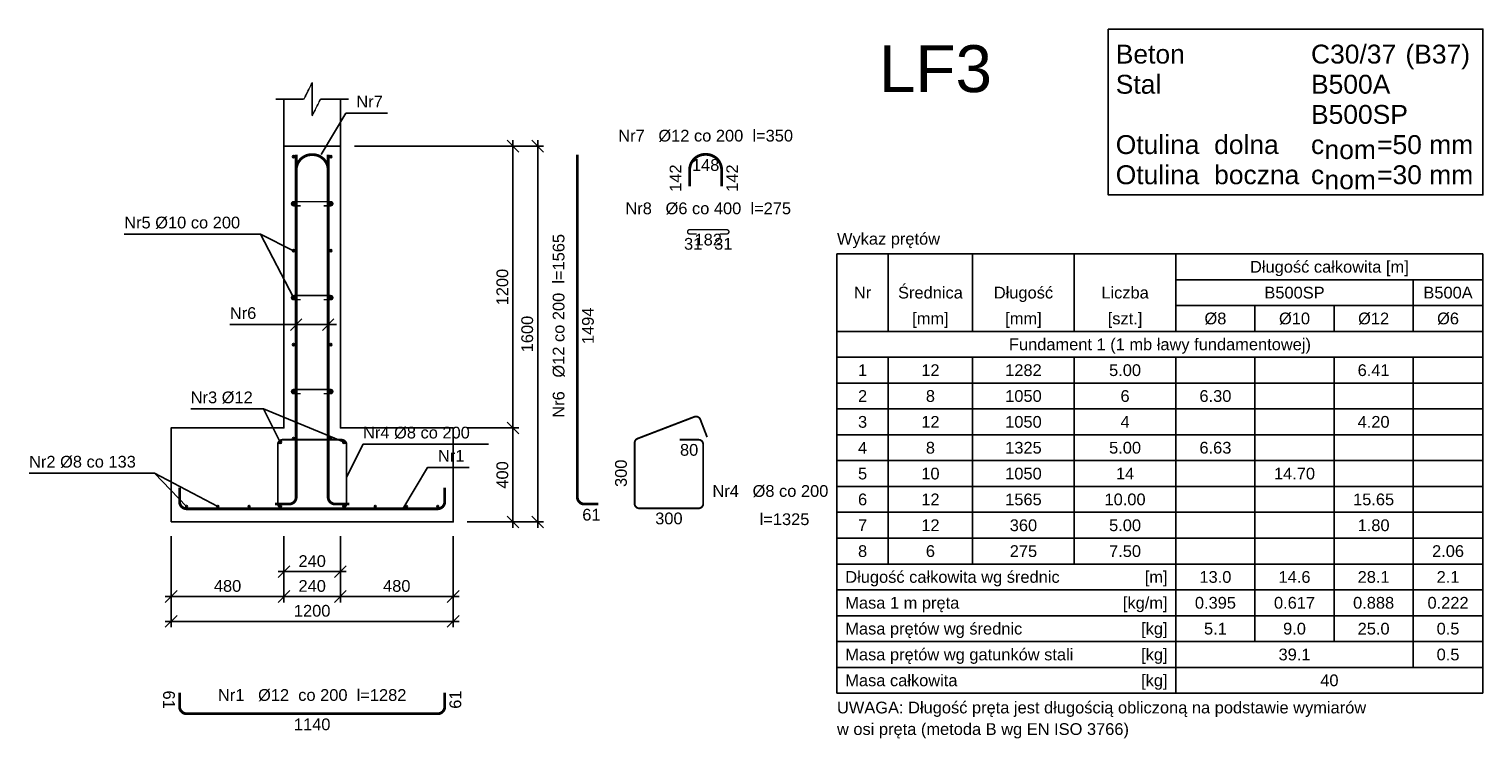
# Model space of a CAD drawing. Header units: millimetres. Extents: x -175722 to -110961, y 52375 to 104640.
# Tile 64 of 146: x -165904 to -159718, y 84704 to 87727. Entities that reach past the tile are written whole.
import ezdxf
from ezdxf.enums import TextEntityAlignment as Align

# ---------------------------------------------------------------- set-up
doc = ezdxf.new("R2010")
doc.units = ezdxf.units.MM
doc.linetypes.add('DASHED', pattern=[0.75, 0.5, -0.25])
for name, color, linetype in [('AS_Balustrady', 53, 'Continuous'), ('SPECBUD_Cienkie', 9, 'Continuous'), ('SPECBUD_Grube', 7, 'Continuous'), ('SPECBUD_Niewidoczne', 4, 'DASHED'), ('SPECBUD_Opisy', 6, 'Continuous'), ('SPECBUD_Pręty zbrojeniowe', 1, 'Continuous'), ('SPECBUD_Wymiary', 9, 'Continuous')]:
    doc.layers.add(name, color=color, linetype=linetype)
doc.styles.add('Arial', font='arial.ttf', dxfattribs={"height": 90})
doc.styles.add('SPECBUD_TXT', font='arial.ttf')
doc.dimstyles.new('SPECBUD_mm_20', dxfattribs={"dimscale": 20, "dimtxt": 2.5, "dimasz": 2.5, "dimexe": 1.25, "dimexo": 3, "dimgap": 1, "dimtad": 1, "dimdec": 0, "dimzin": 0, "dimtxsty": 'SPECBUD_TXT', "dimblk": 'OBLIQUE', "dimblk1": 'OBLIQUE', "dimblk2": 'OBLIQUE', "dimcen": 1, "dimclrt": 7, "dimadec": 0, "dimazin": 0, "dimtfac": 1, "dimtdec": 4, "dimtofl": 0, "dimtmove": 0, "dimatfit": 3, "dimfxl": 0, "dimtolj": 1, "dimtzin": 0, "dimarcsym": 0})

# ---------------------------------------------------------------- blocks, each defined once
blk = doc.blocks.new('_Oblique')
at = {"color": 0, "linetype": 'ByBlock', "lineweight": -2}
blk.add_line((-0.5, -0.5), (0.5, 0.5), dxfattribs=at)
blk = doc.blocks.new('*D430')
at = {"color": 0, "lineweight": -2, "transparency": 16777216}
for p, q in [((1899.76, -1698.67), (2118.75, -1698.67)), ((2093.75, -2123.67), (2093.75, -1673.67)), ((1899.76, -2098.67), (2118.75, -2098.67)), ((2092.5, -2098.67), (2092.5, -2098.67))]:
    blk.add_line(p, q, dxfattribs=at)
at = {"layer": 'Defpoints', "color": 0, "transparency": 16777216}
for p in [(1839.76, -1698.67), (1839.76, -2098.67)]:
    blk.add_point(p, dxfattribs=at)
at = {"transparency": 16777216, "xscale": 50, "yscale": 50}
for p, rotation in [((2093.75, -1698.67), 90), ((2093.75, -2098.67), 270)]:
    blk.add_blockref('_Oblique', p, dxfattribs=dict(at, rotation=rotation))
at = {"color": 7, "transparency": 16777216, "style": 'SPECBUD_TXT'}
blk.add_text('400', height=50, rotation=90, dxfattribs=at).set_placement((2073.75, -1898.67), align=Align.CENTER)
blk = doc.blocks.new('*D431')
at = {"color": 0, "lineweight": -2, "transparency": 16777216}
for p, q in [((2093.75, -1723.67), (2093.75, -473.67)), ((1419.76, -498.67), (2118.75, -498.67)), ((1899.76, -1698.67), (2118.75, -1698.67)), ((2092.5, -1698.67), (2092.5, -1698.67))]:
    blk.add_line(p, q, dxfattribs=at)
at = {"layer": 'Defpoints', "color": 0, "transparency": 16777216}
for p in [(1359.76, -498.67), (1839.76, -1698.67)]:
    blk.add_point(p, dxfattribs=at)
at = {"transparency": 16777216, "xscale": 50, "yscale": 50}
for p, rotation in [((2093.75, -498.67), 90), ((2093.75, -1698.67), 270)]:
    blk.add_blockref('_Oblique', p, dxfattribs=dict(at, rotation=rotation))
at = {"color": 7, "transparency": 16777216, "style": 'SPECBUD_TXT'}
blk.add_text('1200', height=50, rotation=90, dxfattribs=at).set_placement((2073.75, -1098.67), align=Align.CENTER)
blk = doc.blocks.new('*D432')
at = {"color": 0, "lineweight": -2, "transparency": 16777216}
for p, q in [((2199.58, -2123.67), (2199.58, -473.67)), ((1419.76, -498.67), (2224.58, -498.67)), ((1899.76, -2098.67), (2224.58, -2098.67)), ((2198.33, -2098.67), (2198.33, -2098.67))]:
    blk.add_line(p, q, dxfattribs=at)
at = {"layer": 'Defpoints', "color": 0, "transparency": 16777216}
for p in [(1359.76, -498.67), (1839.76, -2098.67)]:
    blk.add_point(p, dxfattribs=at)
at = {"transparency": 16777216, "xscale": 50, "yscale": 50}
for p, rotation in [((2199.58, -498.67), 90), ((2199.58, -2098.67), 270)]:
    blk.add_blockref('_Oblique', p, dxfattribs=dict(at, rotation=rotation))
at = {"color": 7, "transparency": 16777216, "style": 'SPECBUD_TXT'}
blk.add_text('1600', height=50, rotation=90, dxfattribs=at).set_placement((2179.58, -1298.67), align=Align.CENTER)
blk = doc.blocks.new('*D433')
at = {"color": 0, "lineweight": -2, "transparency": 16777216}
for p, q in [((1119.76, -2158.67), (1119.76, -2335.33)), ((1359.76, -2158.67), (1359.76, -2335.33)), ((1094.76, -2310.33), (1384.76, -2310.33)), ((1119.76, -2309.08), (1119.76, -2309.08))]:
    blk.add_line(p, q, dxfattribs=at)
at = {"layer": 'Defpoints', "color": 0, "transparency": 16777216}
for p in [(1119.76, -2098.67), (1359.76, -2098.67)]:
    blk.add_point(p, dxfattribs=at)
at = {"transparency": 16777216, "xscale": 50, "yscale": 50, "rotation": 180}
blk.add_blockref('_Oblique', (1119.76, -2310.33), dxfattribs=at)
at = {"transparency": 16777216, "xscale": 50, "yscale": 50}
blk.add_blockref('_Oblique', (1359.76, -2310.33), dxfattribs=at)
at = {"color": 7, "transparency": 16777216, "style": 'SPECBUD_TXT'}
blk.add_text('240', height=50, dxfattribs=at).set_placement((1239.76, -2290.33), align=Align.CENTER)
blk = doc.blocks.new('*D434')
at = {"color": 0, "lineweight": -2, "transparency": 16777216}
for p, q in [((639.76, -2158.67), (639.76, -2441.16)), ((1119.76, -2158.67), (1119.76, -2441.16)), ((614.76, -2416.16), (1144.76, -2416.16)), ((639.76, -2414.91), (639.76, -2414.91))]:
    blk.add_line(p, q, dxfattribs=at)
at = {"layer": 'Defpoints', "color": 0, "transparency": 16777216}
for p in [(639.76, -2098.67), (1119.76, -2098.67)]:
    blk.add_point(p, dxfattribs=at)
at = {"transparency": 16777216, "xscale": 50, "yscale": 50, "rotation": 180}
blk.add_blockref('_Oblique', (639.76, -2416.16), dxfattribs=at)
at = {"transparency": 16777216, "xscale": 50, "yscale": 50}
blk.add_blockref('_Oblique', (1119.76, -2416.16), dxfattribs=at)
at = {"color": 7, "transparency": 16777216, "style": 'SPECBUD_TXT'}
blk.add_text('480', height=50, dxfattribs=at).set_placement((879.76, -2396.16), align=Align.CENTER)
blk = doc.blocks.new('*D435')
at = {"color": 0, "lineweight": -2, "transparency": 16777216}
for p, q in [((1119.76, -2158.67), (1119.76, -2441.16)), ((1359.76, -2158.67), (1359.76, -2441.16)), ((1094.76, -2416.16), (1384.76, -2416.16)), ((1119.76, -2414.91), (1119.76, -2414.91))]:
    blk.add_line(p, q, dxfattribs=at)
at = {"layer": 'Defpoints', "color": 0, "transparency": 16777216}
for p in [(1119.76, -2098.67), (1359.76, -2098.67)]:
    blk.add_point(p, dxfattribs=at)
at = {"transparency": 16777216, "xscale": 50, "yscale": 50, "rotation": 180}
blk.add_blockref('_Oblique', (1119.76, -2416.16), dxfattribs=at)
at = {"transparency": 16777216, "xscale": 50, "yscale": 50}
blk.add_blockref('_Oblique', (1359.76, -2416.16), dxfattribs=at)
at = {"color": 7, "transparency": 16777216, "style": 'SPECBUD_TXT'}
blk.add_text('240', height=50, dxfattribs=at).set_placement((1239.76, -2396.16), align=Align.CENTER)
blk = doc.blocks.new('*D436')
at = {"color": 0, "lineweight": -2, "transparency": 16777216}
for p, q in [((1359.76, -2158.67), (1359.76, -2441.16)), ((1839.76, -2158.67), (1839.76, -2441.16)), ((1334.76, -2416.16), (1864.76, -2416.16)), ((1359.76, -2414.91), (1359.76, -2414.91))]:
    blk.add_line(p, q, dxfattribs=at)
at = {"layer": 'Defpoints', "color": 0, "transparency": 16777216}
for p in [(1359.76, -2098.67), (1839.76, -2098.67)]:
    blk.add_point(p, dxfattribs=at)
at = {"transparency": 16777216, "xscale": 50, "yscale": 50, "rotation": 180}
blk.add_blockref('_Oblique', (1359.76, -2416.16), dxfattribs=at)
at = {"transparency": 16777216, "xscale": 50, "yscale": 50}
blk.add_blockref('_Oblique', (1839.76, -2416.16), dxfattribs=at)
at = {"color": 7, "transparency": 16777216, "style": 'SPECBUD_TXT'}
blk.add_text('480', height=50, dxfattribs=at).set_placement((1599.76, -2396.16), align=Align.CENTER)
blk = doc.blocks.new('*D437')
at = {"color": 0, "lineweight": -2, "transparency": 16777216}
for p, q in [((639.76, -2158.67), (639.76, -2546.99)), ((1839.76, -2158.67), (1839.76, -2546.99)), ((614.76, -2521.99), (1864.76, -2521.99)), ((639.76, -2520.74), (639.76, -2520.74))]:
    blk.add_line(p, q, dxfattribs=at)
at = {"layer": 'Defpoints', "color": 0, "transparency": 16777216}
for p in [(639.76, -2098.67), (1839.76, -2098.67)]:
    blk.add_point(p, dxfattribs=at)
at = {"transparency": 16777216, "xscale": 50, "yscale": 50, "rotation": 180}
blk.add_blockref('_Oblique', (639.76, -2521.99), dxfattribs=at)
at = {"transparency": 16777216, "xscale": 50, "yscale": 50}
blk.add_blockref('_Oblique', (1839.76, -2521.99), dxfattribs=at)
at = {"color": 7, "transparency": 16777216, "style": 'SPECBUD_TXT'}
blk.add_text('1200', height=50, dxfattribs=at).set_placement((1239.76, -2501.99), align=Align.CENTER)
blk = doc.blocks.new('SPECBUD_SRKWITY1_20260225213219')
at = {"layer": 'SPECBUD_Pręty zbrojeniowe', "ltscale": 4}
h = blk.add_hatch(color=256, dxfattribs=at)
edge = h.paths.add_edge_path()
edge.add_arc((1160.76, -543.67), 5, 0, 360)
h = blk.add_hatch(color=256, dxfattribs=at)
edge = h.paths.add_edge_path()
edge.add_arc((1318.76, -543.67), 5, 0, 360)
h = blk.add_hatch(color=256, dxfattribs=at)
edge = h.paths.add_edge_path()
edge.add_arc((1160.76, -743.67), 5, 0, 360)
h = blk.add_hatch(color=256, dxfattribs=at)
edge = h.paths.add_edge_path()
edge.add_arc((1318.76, -743.67), 5, 0, 360)
h = blk.add_hatch(color=256, dxfattribs=at)
edge = h.paths.add_edge_path()
edge.add_arc((1160.76, -943.67), 5, 0, 360)
h = blk.add_hatch(color=256, dxfattribs=at)
edge = h.paths.add_edge_path()
edge.add_arc((1318.76, -943.67), 5, 0, 360)
h = blk.add_hatch(color=256, dxfattribs=at)
edge = h.paths.add_edge_path()
edge.add_arc((1160.76, -1143.67), 5, 0, 360)
h = blk.add_hatch(color=256, dxfattribs=at)
edge = h.paths.add_edge_path()
edge.add_arc((1318.76, -1143.67), 5, 0, 360)
h = blk.add_hatch(color=256, dxfattribs=at)
edge = h.paths.add_edge_path()
edge.add_arc((1160.76, -1343.67), 5, 0, 360)
h = blk.add_hatch(color=256, dxfattribs=at)
edge = h.paths.add_edge_path()
edge.add_arc((1318.76, -1343.67), 5, 0, 360)
h = blk.add_hatch(color=256, dxfattribs=at)
edge = h.paths.add_edge_path()
edge.add_arc((1160.76, -1543.67), 5, 0, 360)
h = blk.add_hatch(color=256, dxfattribs=at)
edge = h.paths.add_edge_path()
edge.add_arc((1318.76, -1543.67), 5, 0, 360)
h = blk.add_hatch(color=256, dxfattribs=at)
edge = h.paths.add_edge_path()
edge.add_arc((1103.76, -1758.67), 6, 0, 360)
h = blk.add_hatch(color=256, dxfattribs=at)
edge = h.paths.add_edge_path()
edge.add_arc((1160.76, -1743.67), 5, 0, 360)
h = blk.add_hatch(color=256, dxfattribs=at)
edge = h.paths.add_edge_path()
edge.add_arc((1318.76, -1743.67), 5, 0, 360)
h = blk.add_hatch(color=256, dxfattribs=at)
edge = h.paths.add_edge_path()
edge.add_arc((1375.76, -1758.67), 6, 0, 360)
h = blk.add_hatch(color=256, dxfattribs=at)
edge = h.paths.add_edge_path()
edge.add_arc((705.76, -2032.67), 4, 0, 360)
h = blk.add_hatch(color=256, dxfattribs=at)
edge = h.paths.add_edge_path()
edge.add_arc((838.43, -2032.67), 4, 0, 360)
h = blk.add_hatch(color=256, dxfattribs=at)
edge = h.paths.add_edge_path()
edge.add_arc((971.09, -2032.67), 4, 0, 360)
h = blk.add_hatch(color=256, dxfattribs=at)
edge = h.paths.add_edge_path()
edge.add_arc((1103.76, -2030.67), 6, 0, 360)
h = blk.add_hatch(color=256, dxfattribs=at)
edge = h.paths.add_edge_path()
edge.add_arc((1375.76, -2030.67), 6, 0, 360)
h = blk.add_hatch(color=256, dxfattribs=at)
edge = h.paths.add_edge_path()
edge.add_arc((1508.43, -2032.67), 4, 0, 360)
h = blk.add_hatch(color=256, dxfattribs=at)
edge = h.paths.add_edge_path()
edge.add_arc((1641.09, -2032.67), 4, 0, 360)
h = blk.add_hatch(color=256, dxfattribs=at)
edge = h.paths.add_edge_path()
edge.add_arc((1773.76, -2032.67), 4, 0, 360)
at = {"layer": 'SPECBUD_Cienkie', "linetype": 'Continuous', "ltscale": 4}
for p, q in [((3690.58, -1287.33), (3690.58, -957.15)), ((4049.89, -1287.33), (4049.89, -957.15)), ((4482.2, -1287.33), (4482.2, -957.15)), ((4914.51, -1287.33), (4914.51, -957.15)), ((4914.51, -1067.21), (6220.95, -1067.21)), ((5924.13, -1287.33), (5924.13, -1067.21)), ((4914.51, -1177.27), (6220.95, -1177.27)), ((5251.05, -1177.27), (5251.05, -1287.33)), ((5587.59, -1177.27), (5587.59, -1287.33)), ((3472.66, -1397.39), (6220.95, -1397.39)), ((3690.58, -2277.87), (3690.58, -1397.39)), ((4049.89, -2277.87), (4049.89, -1397.39)), ((4482.2, -2277.87), (4482.2, -1397.39)), ((4914.51, -2828.17), (4914.51, -1397.39)), ((5251.05, -2608.05), (5251.05, -1397.39)), ((5587.59, -2608.05), (5587.59, -1397.39)), ((5924.13, -2718.11), (5924.13, -1397.39)), ((3472.66, -1507.45), (6220.95, -1507.45)), ((3472.66, -1617.51), (6220.95, -1617.51)), ((3472.66, -1727.57), (6220.95, -1727.57)), ((3472.66, -1837.63), (6220.95, -1837.63)), ((3472.66, -1947.69), (6220.95, -1947.69)), ((3472.66, -2057.75), (6220.95, -2057.75)), ((3472.66, -2167.81), (6220.95, -2167.81)), ((3472.66, -2387.93), (6220.95, -2387.93)), ((3472.66, -2497.99), (6220.95, -2497.99)), ((3472.66, -2608.05), (6220.95, -2608.05)), ((3472.66, -2718.11), (6220.95, -2718.11))]:
    blk.add_line(p, q, dxfattribs=at)
at = {"layer": 'SPECBUD_Grube', "linetype": 'Continuous', "ltscale": 4}
for p, q in [((3472.66, -957.15), (6220.95, -957.15)), ((3472.66, -2828.17), (3472.66, -957.15)), ((6220.95, -2828.17), (6220.95, -957.15)), ((3472.66, -1287.33), (6220.95, -1287.33)), ((3472.66, -2277.87), (6220.95, -2277.87)), ((3472.66, -2828.17), (6220.95, -2828.17))]:
    blk.add_line(p, q, dxfattribs=at)
blk.add_lwpolyline([(4626.81, 0), (6220.95, 0), (6220.95, -705.98), (4626.81, -705.98)], close=True, dxfattribs=at)
blk.add_lwpolyline([(639.76, -2098.67), (639.76, -1698.67), (1119.76, -1698.67), (1119.76, -498.67), (1359.76, -498.67), (1359.76, -1698.67), (1839.76, -1698.67), (1839.76, -2098.67), (639.76, -2098.67)], dxfattribs=at)
at = {"layer": 'SPECBUD_Niewidoczne', "linetype": 'DASHED', "ltscale": 4}
for p, q in [((1119.76, -498.67), (1119.76, -298.67)), ((1359.76, -498.67), (1359.76, -298.67))]:
    blk.add_line(p, q, dxfattribs=at)
blk.add_lwpolyline([(1084.48, -298.67), (1204.48, -298.67), (1239.76, -228.12), (1239.76, -369.22), (1275.04, -298.67), (1395.04, -298.67)], dxfattribs=at)
at = {"layer": 'SPECBUD_Opisy', "linetype": 'Continuous', "ltscale": 4}
for p, q in [((1147.07, -1283.36), (1196.45, -1233.98)), ((1283.07, -1283.36), (1332.45, -1233.98))]:
    blk.add_line(p, q, dxfattribs=at)
for points in [[(1559.97, -358.29), (1383.59, -358.29), (1277.76, -534.67)], [(440.06, -873.12), (1019.65, -873.12), (1160.76, -943.67)], [(440.06, -873.12), (1019.65, -873.12), (1160.76, -1143.67)], [(889.55, -1258.67), (1065.93, -1258.67), (1343.04, -1258.67)], [(722.93, -1617.56), (1033.21, -1617.56), (1103.76, -1758.67)], [(722.93, -1617.56), (1033.21, -1617.56), (1375.76, -1758.67)], [(1990.24, -1767.56), (1456.31, -1767.56), (1385.76, -1908.67)], [(35.28, -1891.56), (569.21, -1891.56), (705.76, -2032.67)], [(35.28, -1891.56), (569.21, -1891.56), (838.43, -2032.67)], [(1907.31, -1866.29), (1730.93, -1866.29), (1625.1, -2042.67)]]:
    blk.add_lwpolyline(points, dxfattribs=at)
at = {"layer": 'SPECBUD_Pręty zbrojeniowe', "linetype": 'Continuous', "ltscale": 4}
for points, const_width in [([(1171.76, -534.67), (1171.76, -534.67), (1171.76, -534.67), (1171.76, -534.67), (1171.76, -534.67), (1171.76, -534.67), (1171.76, -1992.67, -0.4142136), (1141.76, -2022.67), (1081.76, -2022.67)], 12), ([(1307.76, -670.67), (1307.76, -670.67), (1307.76, -670.67), (1307.76, -670.67), (1307.76, -670.67), (1307.76, -670.67), (1307.76, -600.67, 0.4142136), (1241.76, -534.67), (1237.76, -534.67, 0.4142136), (1171.76, -600.67), (1171.76, -670.67), (1171.76, -670.67), (1171.76, -670.67), (1171.76, -670.67), (1171.76, -670.67), (1171.76, -670.67)], 12), ([(1307.76, -534.67), (1307.76, -534.67), (1307.76, -534.67), (1307.76, -534.67), (1307.76, -534.67), (1307.76, -534.67), (1307.76, -1992.67, 0.4142136), (1337.76, -2022.67), (1397.76, -2022.67)], 12), ([(2367.86, -534.67), (2367.86, -534.67), (2367.86, -534.67), (2367.86, -534.67), (2367.86, -534.67), (2367.86, -534.67), (2367.86, -1992.67, 0.4142136), (2397.86, -2022.67), (2457.86, -2022.67)], 12), ([(2981.87, -669.67), (2981.87, -669.67), (2981.87, -669.67), (2981.87, -669.67), (2981.87, -669.67), (2981.87, -669.67), (2981.87, -599.67, 0.4142136), (2915.87, -533.67), (2911.87, -533.67, 0.4142136), (2845.87, -599.67), (2845.87, -669.67), (2845.87, -669.67), (2845.87, -669.67), (2845.87, -669.67), (2845.87, -669.67), (2845.87, -669.67)], 12), ([(1190.76, -752.67), (1160.76, -752.67, -1), (1160.76, -734.67), (1318.76, -734.67, -1), (1318.76, -752.67), (1288.76, -752.67)], 6), ([(2875.87, -872.33), (2845.87, -872.33, -1), (2845.87, -854.33), (3003.87, -854.33, -1), (3003.87, -872.33), (2973.87, -872.33)], 6), ([(1190.76, -1152.67), (1160.76, -1152.67, -1), (1160.76, -1134.67), (1318.76, -1134.67, -1), (1318.76, -1152.67), (1288.76, -1152.67)], 6), ([(1190.76, -1552.67), (1160.76, -1552.67, -1), (1160.76, -1534.67), (1318.76, -1534.67, -1), (1318.76, -1552.67), (1288.76, -1552.67)], 6), ([(2803.58, -1748.67), (2883.58, -1748.67, -0.4142136), (2903.58, -1768.67), (2903.58, -2020.67, -0.4142136), (2883.58, -2040.67), (2631.58, -2040.67, -0.4142136), (2611.58, -2020.67), (2611.58, -1762.41, -0.3105079), (2624.41, -1743.74), (2865.51, -1651.19, -0.4142036), (2891.35, -1662.69), (2920.02, -1737.38)], 8), ([(1285.76, -1748.67), (1365.76, -1748.67, -0.4142136), (1385.76, -1768.67), (1385.76, -2020.67, -0.4142136), (1365.76, -2040.67), (1113.76, -2040.67, -0.4142136), (1093.76, -2020.67), (1093.76, -1768.67, -0.4142136), (1113.76, -1748.67), (1365.76, -1748.67, -0.4142136), (1385.76, -1768.67), (1385.76, -1848.67)], 8), ([(675.76, -1952.67), (675.76, -2012.67, 0.4142136), (705.76, -2042.67), (1773.76, -2042.67, 0.4142136), (1803.76, -2012.67), (1803.76, -1952.67)], 12), ([(675.76, -2825.37), (675.76, -2885.37, 0.4142136), (705.76, -2915.37), (1773.76, -2915.37, 0.4142136), (1803.76, -2885.37), (1803.76, -2825.37)], 12)]:
    blk.add_lwpolyline(points, format="xyb", dxfattribs=dict(at, const_width=const_width))
for centre, radius in [((1160.76, -543.67), 5), ((1318.76, -543.67), 5), ((1160.76, -743.67), 5), ((1318.76, -743.67), 5), ((1160.76, -943.67), 5), ((1318.76, -943.67), 5), ((1160.76, -1143.67), 5), ((1318.76, -1143.67), 5), ((1160.76, -1343.67), 5), ((1318.76, -1343.67), 5), ((1160.76, -1543.67), 5), ((1318.76, -1543.67), 5), ((1103.76, -1758.67), 6), ((1160.76, -1743.67), 5), ((1318.76, -1743.67), 5), ((1375.76, -1758.67), 6), ((705.76, -2032.67), 4), ((838.43, -2032.67), 4), ((971.09, -2032.67), 4), ((1103.76, -2030.67), 6), ((1375.76, -2030.67), 6), ((1508.43, -2032.67), 4), ((1641.09, -2032.67), 4), ((1773.76, -2032.67), 4)]:
    blk.add_circle(centre, radius, dxfattribs=at)
at = {"layer": 'SPECBUD_Opisy', "color": 7, "ltscale": 0.2, "style": 'SPECBUD_TXT'}
for s, height, p in [('C30/37', 80.465, (5489.47, -146.89)), (' (B37)', 80.465, (5860.15, -146.89)), ('Beton', 80.465, (4658.75, -146.89)), ('Stal', 80.465, (4658.75, -275.31)), ('B500A', 80.465, (5489.47, -275.31)), ('B500SP', 80.465, (5489.47, -403.73)), ('Otulina  dolna', 80.465, (4658.75, -532.15)), ('c', 80.47, (5489.47, -532.15)), ('nom', 80.465, (5546.96, -553.55)), ('=50 mm', 80.465, (5770.58, -532.15)), ('Otulina  boczna', 80.465, (4658.75, -660.57)), ('c', 80.47, (5489.47, -660.57)), ('=30 mm', 80.465, (5770.58, -660.57)), ('nom', 80.465, (5546.96, -681.97))]:
    blk.add_text(s, height=height, dxfattribs=at).set_placement(p)
at = {"layer": 'SPECBUD_Opisy', "color": 7, "ltscale": 4, "style": 'SPECBUD_TXT'}
for s, p in [('Nr7', (1427.68, -283.97)), ('Nr5 Ø10 co 200', (440.06, -798.8)), ('Nr6', (889.55, -1184.35)), ('Nr3 Ø12', (722.93, -1543.24)), ('Nr4 Ø8 co 200', (1456.31, -1693.24)), ('Nr1', (1775.02, -1791.97)), ('Nr2 Ø8 co 133', (35.28, -1817.24)), ('Nr4   Ø8 co 200', (2942.86, -1941.89)), ('l=1325', (3143.58, -2062.07)), ('UWAGA: Długość pręta jest długością obliczoną na podstawie wymiarów ', (3472.66, -2863.91)), ('w osi pręta (metoda B wg EN ISO 3766)', (3472.66, -2955.63))]:
    blk.add_text(s, height=50, dxfattribs=at).set_placement(p, align=Align.TOP_LEFT)
for s, p in [('Nr7   Ø12 co 200  l=350', (2913.87, -428.89)), ('148', (2913.87, -553.78)), ('Nr8   Ø6 co 400  l=275', (2924.87, -738.44)), ('31', (2860.87, -889.44)), ('182', (2924.87, -871.44)), ('31', (2988.87, -889.44)), ('80', (2843.58, -1766.78)), ('61', (2427.86, -2042.78)), ('300', (2757.58, -2058.78)), ('Nr1   Ø12  co 200  l=1282', (1239.76, -2810.59)), ('1140', (1239.76, -2935.48))]:
    blk.add_text(s, height=50, dxfattribs=at).set_placement(p, align=Align.TOP_CENTER)
for s, p in [('142', (2825.76, -634.67)), ('300', (2593.47, -1891.54))]:
    blk.add_text(s, height=50, rotation=90, dxfattribs=at).set_placement(p, align=Align.BOTTOM_CENTER)
for s, rotation, p in [('142', 90, (3001.98, -634.67)), ('Nr6   Ø12 co 200  l=1565', 90, (2263.08, -1263.67)), ('1494', 90, (2387.97, -1263.67)), ('61', -90, (655.65, -2855.37)), ('61', 90, (1823.87, -2855.37))]:
    blk.add_text(s, height=50, rotation=rotation, dxfattribs=at).set_placement(p, align=Align.TOP_CENTER)
for s, p in [('Wykaz prętów', (3472.66, -892.95)), ('Długość całkowita wg średnic', (3507.94, -2332.9)), ('Masa 1 m pręta', (3507.94, -2442.96)), ('Masa prętów wg średnic', (3507.94, -2553.02)), ('Masa prętów wg gatunków stali', (3507.94, -2663.08)), ('Masa całkowita', (3507.94, -2773.14))]:
    blk.add_text(s, height=50, dxfattribs=at).set_placement(p, align=Align.MIDDLE_LEFT)
for s, p in [('Długość całkowita [m]', (5567.73, -1012.18)), ('Nr', (3581.62, -1122.24)), ('Średnica', (3870.23, -1122.24)), ('Długość', (4266.04, -1122.24)), ('Liczba', (4698.35, -1122.24)), ('B500SP', (5419.32, -1122.24)), ('B500A', (6072.54, -1122.24)), ('[mm]', (3870.23, -1232.3)), ('[mm]', (4266.04, -1232.3)), ('[szt.]', (4698.35, -1232.3)), ('Ø8', (5082.78, -1232.3)), ('Ø10', (5419.32, -1232.3)), ('Ø12', (5755.86, -1232.3)), ('Ø6', (6072.54, -1232.3)), ('Fundament 1 (1 mb ławy fundamentowej)', (4846.8, -1342.36)), ('1', (3581.62, -1452.42)), ('12', (3870.23, -1452.42)), ('1282', (4266.04, -1452.42)), ('5.00', (4698.35, -1452.42)), ('6.41', (5755.86, -1452.42)), ('2', (3581.62, -1562.48)), ('8', (3870.23, -1562.48)), ('1050', (4266.04, -1562.48)), ('6', (4698.35, -1562.48)), ('6.30', (5082.78, -1562.48)), ('3', (3581.62, -1672.54)), ('12', (3870.23, -1672.54)), ('1050', (4266.04, -1672.54)), ('4', (4698.35, -1672.54)), ('4.20', (5755.86, -1672.54)), ('4', (3581.62, -1782.6)), ('8', (3870.23, -1782.6)), ('1325', (4266.04, -1782.6)), ('5.00', (4698.35, -1782.6)), ('6.63', (5082.78, -1782.6)), ('5', (3581.62, -1892.66)), ('10', (3870.23, -1892.66)), ('1050', (4266.04, -1892.66)), ('14', (4698.35, -1892.66)), ('14.70', (5419.32, -1892.66)), ('6', (3581.62, -2002.72)), ('12', (3870.23, -2002.72)), ('1565', (4266.04, -2002.72)), ('10.00', (4698.35, -2002.72)), ('15.65', (5755.86, -2002.72)), ('7', (3581.62, -2112.78)), ('12', (3870.23, -2112.78)), ('360', (4266.04, -2112.78)), ('5.00', (4698.35, -2112.78)), ('1.80', (5755.86, -2112.78)), ('8', (3581.62, -2222.84)), ('6', (3870.23, -2222.84)), ('275', (4266.04, -2222.84)), ('7.50', (4698.35, -2222.84)), ('2.06', (6072.54, -2222.84)), ('13.0', (5082.78, -2332.9)), ('14.6', (5419.32, -2332.9)), ('28.1', (5755.86, -2332.9)), ('2.1', (6072.54, -2332.9)), ('0.395', (5082.78, -2442.96)), ('0.617', (5419.32, -2442.96)), ('0.888', (5755.86, -2442.96)), ('0.222', (6072.54, -2442.96)), ('5.1', (5082.78, -2553.02)), ('9.0', (5419.32, -2553.02)), ('25.0', (5755.86, -2553.02)), ('0.5', (6072.54, -2553.02)), ('39.1', (5419.32, -2663.08)), ('0.5', (6072.54, -2663.08)), ('40', (5567.73, -2773.14))]:
    blk.add_text(s, height=50, dxfattribs=at).set_placement(p, align=Align.MIDDLE_CENTER)
for s, p in [('[m]', (4879.23, -2332.9)), ('[kg/m]', (4879.23, -2442.96)), ('[kg]', (4879.23, -2553.02)), ('[kg]', (4879.23, -2663.08)), ('[kg]', (4879.23, -2773.14))]:
    blk.add_text(s, height=50, dxfattribs=at).set_placement(p, align=Align.MIDDLE_RIGHT)
at = {"layer": 'SPECBUD_Wymiary', "ltscale": 4}
for base, p1, p2, picture, middle in [((2093.75, -498.67), (1839.76, -1698.67), (1359.76, -498.67), '*D431', (2093.75, -1098.67)), ((2199.58, -498.67), (1839.76, -2098.67), (1359.76, -498.67), '*D432', (2199.58, -1298.67)), ((2093.75, -1698.67), (1839.76, -2098.67), (1839.76, -1698.67), '*D430', (2093.75, -1898.67))]:
    dim = blk.add_linear_dim(base=base, p1=p1, p2=p2, angle=90, dimstyle='SPECBUD_mm_20', override={"dimblk1": 'Oblique', "dimblk2": 'Oblique', "dimsah": 1}, dxfattribs=at)
    dim.commit()
    dim.dimension.update_dxf_attribs({"geometry": picture, "text_midpoint": middle})
for base, p1, p2, picture, middle in [((1119.76, -2416.16), (639.76, -2098.67), (1119.76, -2098.67), '*D434', (879.76, -2416.16)), ((1839.76, -2521.99), (639.76, -2098.67), (1839.76, -2098.67), '*D437', (1239.76, -2521.99)), ((1359.76, -2310.33), (1119.76, -2098.67), (1359.76, -2098.67), '*D433', (1239.76, -2310.33)), ((1359.76, -2416.16), (1119.76, -2098.67), (1359.76, -2098.67), '*D435', (1239.76, -2416.16)), ((1839.76, -2416.16), (1359.76, -2098.67), (1839.76, -2098.67), '*D436', (1599.76, -2416.16))]:
    dim = blk.add_linear_dim(base=base, p1=p1, p2=p2, dimstyle='SPECBUD_mm_20', override={"dimblk1": 'Oblique', "dimblk2": 'Oblique', "dimsah": 1}, dxfattribs=at)
    dim.commit()
    dim.dimension.update_dxf_attribs({"geometry": picture, "text_midpoint": middle})

msp = doc.modelspace()

# ---------------------------------------------------------------- block references
msp.add_blockref('SPECBUD_SRKWITY1_20260225213219', (-165939.00871, 87726.6973))

# ---------------------------------------------------------------- texts
at = {"layer": 'AS_Balustrady', "linetype": 'Continuous', "ltscale": 0.25, "style": 'Arial'}
msp.add_text('LF3', height=200, dxfattribs=at).set_placement((-162288.23454, 87458.02283))

doc.saveas('drawing.dxf')
